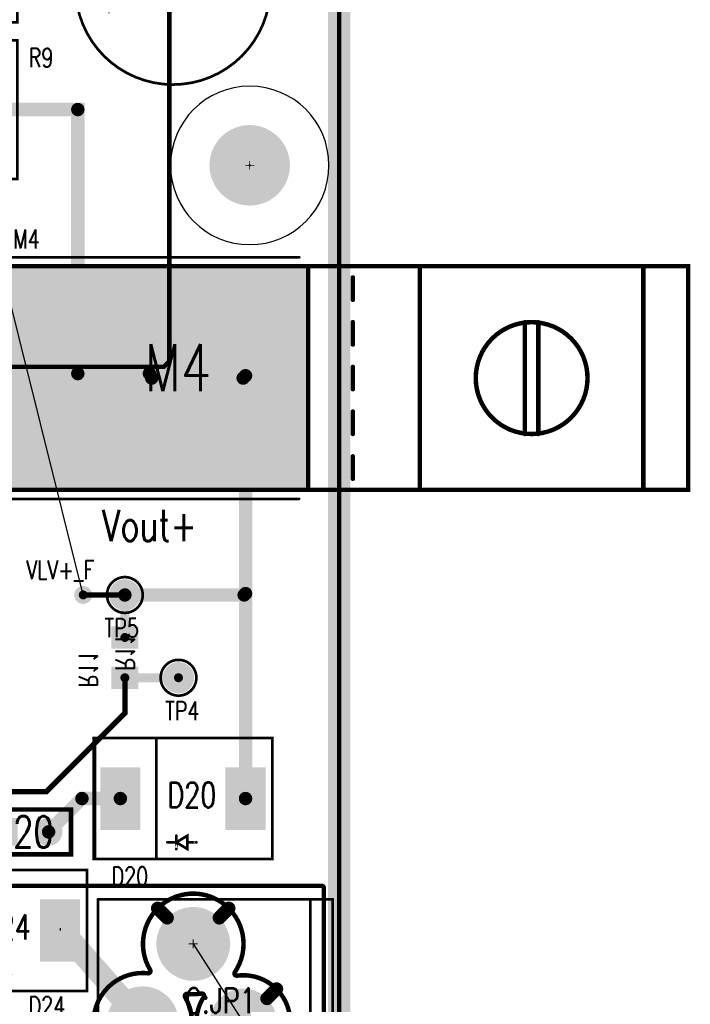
# Model space of a CAD drawing. Extents: x -4.8 to 11.7, y -3.6 to 8.1.
# Tile 48 of 53: x 6.4 to 7.9, y 1 to 3.3. Entities that reach past the tile are written whole.
import ezdxf
from ezdxf.enums import TextEntityAlignment as Align

# ---------------------------------------------------------------- set-up
doc = ezdxf.new("R2010")
doc.units = 0
for name, pattern in [('KEEPOUT_00011101$0', [2, 1, 1]), ('SIG_0', [2, 1, 1]), ('SIG_106', [2, 1, 1]), ('SIG_139', [2, 1, 1]), ('SIG_142', [2, 1, 1]), ('SIG_18', [2, 1, 1]), ('SIG_19', [2, 1, 1]), ('TRMIDX_4096', [2, 1, 1])]:
    doc.linetypes.add(name, pattern=pattern)
for name, color, linetype in [('2D_LINE_02', 231, 'CONTINUOUS'), ('2D_LINE_03', 112, 'CONTINUOUS'), ('BOARD_OUTLINE_00', 254, 'CONTINUOUS'), ('COPPER_01', 1, 'CONTINUOUS'), ('COPPER_04', 5, 'CONTINUOUS'), ('DIMENSION3_122', 254, 'CONTINUOUS'), ('DIMENSION4_122', 254, 'CONTINUOUS'), ('DIMENSION7_122', 254, 'CONTINUOUS'), ('DRIL_NPLTE_THRU_01', 16, 'CONTINUOUS'), ('DRIL_NPLTE_THRU_04', 176, 'CONTINUOUS'), ('DRIL_PLTE_THRU_01', 16, 'CONTINUOUS'), ('DRIL_PLTE_THRU_04', 176, 'CONTINUOUS'), ('DRIL_SYMBOL', 254, 'CONTINUOUS'), ('KEEPOUT_00', 2, 'CONTINUOUS'), ('LINK_00', 2, 'CONTINUOUS'), ('PADS_BOT', 5, 'CONTINUOUS'), ('PADS_INNER', 1, 'CONTINUOUS'), ('PADS_TOP', 1, 'CONTINUOUS'), ('PART_NAME_123', 255, 'CONTINUOUS'), ('PART_NAME_124', 6, 'CONTINUOUS'), ('PART_NAME_129', 2, 'CONTINUOUS'), ('PART_NAME_130', 106, 'CONTINUOUS'), ('PART_TOP_2DLINE_123', 255, 'CONTINUOUS'), ('PART_TOP_2DLINE_129', 2, 'CONTINUOUS'), ('POUR_OUTLINE_04', 5, 'CONTINUOUS'), ('POUR_PADTHERM_04', 5, 'CONTINUOUS'), ('POUR_VOID_04', 5, 'CONTINUOUS'), ('TEXT_123', 255, 'CONTINUOUS'), ('TRACE_01', 1, 'CONTINUOUS'), ('TRACE_04', 5, 'CONTINUOUS')]:
    doc.layers.add(name, color=color, linetype=linetype)
doc.styles.add('W0$001', font='simplex', dxfattribs={"width": 0.75})
doc.styles.add('W0$006', font='simplex', dxfattribs={"width": 0.75})
doc.styles.add('W0$008', font='simplex', dxfattribs={"width": 0.75})
doc.styles.add('W0$01', font='simplex', dxfattribs={"width": 0.75})

# ---------------------------------------------------------------- blocks, each defined once
blk = doc.blocks.new('BOARD_1')
at = {"layer": 'BOARD_OUTLINE_00', "const_width": 0.01}
blk.add_lwpolyline([(0.0943, 1.2005), (7.4193, 1.2005), (7.4193, -5.5995), (0.0943, -5.5995)], close=True, dxfattribs=at)
blk = doc.blocks.new('D_2aadeaa_166')
at = {"layer": 'DIMENSION3_122', "linetype": 'TRMIDX_4096', "const_width": 0.005}
blk.add_lwpolyline([(-0.195, 0), (-0.195, 0), (-0.195, 0)], close=True, dxfattribs=at)
at = {"layer": 'DIMENSION4_122', "linetype": 'TRMIDX_4096', "const_width": 0.005}
blk.add_lwpolyline([(-0.195, -1.215), (-0.195, -1.215), (-0.195, -1.215)], close=True, dxfattribs=at)
at = {"layer": 'DIMENSION7_122', "linetype": 'TRMIDX_4096', "const_width": 0.001}
for points in [[(0, 0), (2.62467e-05, 0)], [(0, -1.215), (2.62467e-05, -1.215)]]:
    blk.add_lwpolyline(points, dxfattribs=at)
blk = doc.blocks.new('DRAWING_167')
at = {"layer": '2D_LINE_02', "const_width": 0.05}
blk.add_lwpolyline([(0.0943, 1.2005), (7.4193, 1.2005), (7.4193, -5.5995), (0.0943, -5.5995)], close=True, dxfattribs=at)
blk = doc.blocks.new('DRAWING_168')
at = {"layer": '2D_LINE_03', "const_width": 0.05}
blk.add_lwpolyline([(0.0943, 1.2005), (7.4193, 1.2005), (7.4193, -5.5995), (0.0943, -5.5995)], close=True, dxfattribs=at)
blk = doc.blocks.new('SMOOTH_0$01')
at = {"const_width": 0.005}
blk.add_lwpolyline([(-0.0025, 0, 1), (0.0025, 0, 1)], format="xyb", close=True, dxfattribs=at)
blk = doc.blocks.new('COPPER_277')
at = {"layer": 'COPPER_01', "const_width": 0.01}
blk.add_lwpolyline([(0, 0.012), (-0.012, 0), (-0.208, 0), (-0.22, 0.012), (-0.22, 1.0429), (-0.232, 1.0549), (-0.398, 1.0549), (-0.41, 1.0669), (-0.41, 1.1829), (-0.398, 1.1949), (-0.252, 1.1949), (-0.24, 1.2069), (-0.24, 1.503), (-0.252, 1.515), (-0.398, 1.515), (-0.41, 1.527), (-0.41, 1.718), (-0.422, 1.73), (-0.523, 1.73), (-0.535, 1.742), (-0.535, 1.873), (-0.523, 1.885), (0.383, 1.885), (0.395, 1.873), (0.395, 1.747), (0.383, 1.735), (0.012, 1.735), (0, 1.723)], close=True, dxfattribs=at)
at = {"layer": 'COPPER_01'}
for p in [(-0.535, 1.873), (-0.523, 1.885), (0.383, 1.885), (0.395, 1.873), (-0.535, 1.742), (0.012, 1.735), (0.383, 1.735), (0.395, 1.747), (-0.523, 1.73), (-0.422, 1.73), (-0.41, 1.718), (0, 1.723), (-0.41, 1.527), (-0.398, 1.515), (-0.252, 1.515), (-0.24, 1.503), (-0.24, 1.2069), (-0.398, 1.1949), (-0.252, 1.1949), (-0.41, 1.1829), (-0.41, 1.0669), (-0.398, 1.0549), (-0.232, 1.0549), (-0.22, 1.0429), (-0.22, 0.012), (-0.208, 0), (-0.012, 0), (0, 0.012)]:
    blk.add_blockref('SMOOTH_0$01', p, dxfattribs=at)
blk = doc.blocks.new('COPPER_279')
at = {"layer": 'COPPER_04', "const_width": 0.01}
blk.add_lwpolyline([(0.0496, 0.012), (0.0376, 0), (-0.3734, 0), (-0.3854, 0.012), (-0.3854, 1.068), (-0.3734, 1.08), (-0.3474, 1.08), (-0.3354, 1.092), (-0.3354, 2.4782), (-0.3474, 2.4902), (-1.158, 2.4902), (-1.17, 2.5022), (-1.17, 3.428), (-1.158, 3.44), (-0.4124, 3.44), (-0.4004, 3.428), (-0.4004, 2.8972), (-0.3884, 2.8852), (0.0626, 2.8852), (0.0746, 2.8732), (0.0746, 1.1302), (0.0496, 1.1302)], close=True, dxfattribs=at)
at = {"layer": 'COPPER_04'}
for p in [(0.0376, 0), (0.0496, 0.012)]:
    blk.add_blockref('SMOOTH_0$01', p, dxfattribs=at)
blk = doc.blocks.new('COPPER_282')
at = {"layer": 'COPPER_01', "const_width": 0.01}
blk.add_lwpolyline([(0.0496, 0.012), (0.0376, 0), (-0.3734, 0), (-0.3854, 0.012), (-0.3854, 1.068), (-0.3734, 1.08), (-0.217, 1.08), (-0.205, 1.092), (-0.205, 2.5882), (-0.217, 2.6002), (-1.158, 2.6002), (-1.17, 2.6122), (-1.17, 3.428), (-1.158, 3.44), (-0.4124, 3.44), (-0.4004, 3.428), (-0.4004, 2.8972), (-0.3884, 2.8852), (0.0376, 2.8852), (0.0496, 2.8732)], close=True, dxfattribs=at)
at = {"layer": 'COPPER_01'}
for p in [(0.0376, 0), (0.0496, 0.012)]:
    blk.add_blockref('SMOOTH_0$01', p, dxfattribs=at)
blk = doc.blocks.new('POUR_VOID_23')
at = {"layer": 'POUR_VOID_04', "const_width": 0.01}
blk.add_lwpolyline([(-10.809213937, -18.2608527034, -2.6608724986), (-10.9001, -18.3651074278, 0.0103751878), (-10.9001047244, -18.3649, 0.0103751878), (-10.9001, -18.3646925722, -0.1422022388), (-10.8836695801, -18.3085043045, 0.6487713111), (-10.8887047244, -18.3008860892, -0.0707960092), (-10.9203958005, -18.3016117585, 0.6204014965), (-10.9252959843, -18.3091125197, -0.1332794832), (-10.9101, -18.3646921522, 0.0103961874), (-10.9100952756, -18.3649, 0.0103961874), (-10.9101, -18.3651078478, -2.6074100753), (-11.0082648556, -18.2555383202, 0.6203998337), (-11.0034449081, -18.2479857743, -1.8276336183), (-10.8140227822, -18.2530896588, 0.6487722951)], format="xyb", close=True, dxfattribs=at)
blk = doc.blocks.new('POUR_OUTLINE_22')
at = {"layer": 'POUR_OUTLINE_04', "const_width": 0.01}
blk.add_lwpolyline([(-10.6151, -19.2783824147), (-10.6151, -18.0649, 0.4142135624), (-10.6201, -18.0599), (-11.5913769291, -18.0599, 0.6059166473)], format="xyb", dxfattribs=at)
blk.add_blockref('POUR_VOID_23', (0, 0))
blk = doc.blocks.new('POUR_PADTHERM_35')
at = {"layer": 'POUR_PADTHERM_04', "const_width": 0.015}
for points in [[(-10.9919527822, -18.1156537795), (-10.9707395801, -18.1368669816, 1), (-10.9601330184, -18.1262604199), (-10.9813462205, -18.1050472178, 1), (-10.9919527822, -18.1156537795)], [(-10.8328537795, -18.1050472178), (-10.8540669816, -18.1262604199, 1), (-10.8434604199, -18.1368669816), (-10.8222472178, -18.1156537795, 1), (-10.8328537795, -18.1050472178)]]:
    blk.add_lwpolyline(points, format="xyb", dxfattribs=at)
blk = doc.blocks.new('POUR_PADTHERM_36')
at = {"layer": 'POUR_PADTHERM_04', "const_width": 0.015}
for points in [[(-10.7261570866, -18.2853505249), (-10.7473702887, -18.306563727, 1), (-10.736763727, -18.3171702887), (-10.7155505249, -18.2959570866, 1), (-10.7261570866, -18.2853505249)], [(-10.8640429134, -18.4444494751), (-10.8428297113, -18.423236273, 1), (-10.853436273, -18.4126297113), (-10.8746494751, -18.4338429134, 1), (-10.8640429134, -18.4444494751)], [(-10.7155505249, -18.4338429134), (-10.736763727, -18.4126297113, 1), (-10.7473702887, -18.423236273), (-10.7261570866, -18.4444494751, 1), (-10.7155505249, -18.4338429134)]]:
    blk.add_lwpolyline(points, format="xyb", dxfattribs=at)
blk = doc.blocks.new('POUR_HEADER_0')
for name in ['POUR_OUTLINE_22', 'POUR_PADTHERM_35', 'POUR_PADTHERM_36']:
    blk.add_blockref(name, (13.7801, 18.0599))
blk = doc.blocks.new('PART_BODY_TOP_184')
at = {"layer": 'PART_TOP_2DLINE_123', "const_width": 0.006}
blk.add_lwpolyline([(-0.04, 0, 1), (0.04, 0, 1)], format="xyb", close=True, dxfattribs=at)
blk = doc.blocks.new('DRIL_SYMBOL_0$043')
at = {"layer": 'DRIL_SYMBOL', "const_width": 0.002}
for points in [[(-0.01, 0), (0.01, 0)], [(0, -0.01), (0, 0.01)]]:
    blk.add_lwpolyline(points, dxfattribs=at)
blk = doc.blocks.new('DRIL_HOLE_0$043')
at = {"const_width": 0.0215}
blk.add_lwpolyline([(-0.01075, 0, 1), (0.01075, 0, 1)], format="xyb", close=True, dxfattribs=at)
blk.add_blockref('DRIL_SYMBOL_0$043', (0, 0))
blk = doc.blocks.new('PAD_3')
at = {"const_width": 0.035}
blk.add_lwpolyline([(0, -0.0175, 1), (0, 0.0175, 1)], format="xyb", close=True, dxfattribs=at)
blk = doc.blocks.new('STK_TOP_23')
at = {"layer": 'DRIL_PLTE_THRU_01'}
blk.add_blockref('DRIL_HOLE_0$043', (0, 0), dxfattribs=at)
at = {"layer": 'DRIL_PLTE_THRU_04'}
blk.add_blockref('DRIL_HOLE_0$043', (0, 0), dxfattribs=at)
at = {"layer": 'PADS_BOT'}
blk.add_blockref('PAD_3', (0, 0), dxfattribs=at)
at = {"layer": 'PADS_INNER'}
blk.add_blockref('PAD_3', (0, 0), dxfattribs=at)
at = {"layer": 'PADS_TOP'}
blk.add_blockref('PAD_3', (0, 0), dxfattribs=at)
blk = doc.blocks.new('SYM_TOP_17')
for name in ['PART_BODY_TOP_184', 'STK_TOP_23']:
    blk.add_blockref(name, (0, 0))
blk = doc.blocks.new('PART_TOP_11')
blk.add_blockref('SYM_TOP_17', (0, 0))
at = {"layer": 'PART_NAME_123', "style": 'W0$006', "width": 0.75}
blk.add_text('TP4', height=0.042, dxfattribs=at).set_placement((-0.03, -0.095))
blk = doc.blocks.new('DRIL_HOLE_0')
blk.add_lwpolyline([(0, 0, 1), (0, 0, 1)], format="xyb", close=True)
blk = doc.blocks.new('PAD_0')
blk.add_lwpolyline([(0, 0, 1), (0, 0, 1)], format="xyb", close=True)
blk = doc.blocks.new('PAD_2')
at = {"const_width": 0.05}
blk.add_lwpolyline([(-0.03, 0), (0.03, 0)], dxfattribs=at)
blk = doc.blocks.new('STK_BOT_29')
at = {"layer": 'DRIL_NPLTE_THRU_01'}
blk.add_blockref('DRIL_HOLE_0', (0, 0), dxfattribs=at)
at = {"layer": 'DRIL_NPLTE_THRU_04'}
blk.add_blockref('DRIL_HOLE_0', (0, 0), dxfattribs=at)
at = {"layer": 'PADS_BOT', "rotation": 90}
blk.add_blockref('PAD_2', (0, 0), dxfattribs=at)
at = {"layer": 'PADS_INNER'}
blk.add_blockref('PAD_0', (0, 0), dxfattribs=at)
at = {"layer": 'PADS_TOP'}
blk.add_blockref('PAD_0', (0, 0), dxfattribs=at)
blk = doc.blocks.new('SYM_BOT_27')
for p in [(-0.045, 0), (0.045, 0)]:
    blk.add_blockref('STK_BOT_29', p)
blk = doc.blocks.new('PART_BOT_12')
blk.add_blockref('SYM_BOT_27', (0, 0))
at = {"layer": 'PART_NAME_124', "style": 'W0$006', "width": 0.75}
blk.add_text('R11', height=0.042, dxfattribs=at).set_placement((-0.0668999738, -0.1031))
at = {"layer": 'PART_NAME_130', "style": 'W0$001', "width": 0.75}
blk.add_text('R11', height=0.042, dxfattribs=at).set_placement((-0.0296, -0.0206))
blk = doc.blocks.new('PART_TOP_46')
blk.add_blockref('SYM_TOP_17', (0, 0))
at = {"layer": 'PART_NAME_123', "style": 'W0$006', "width": 0.75}
blk.add_text('TP5', height=0.042, dxfattribs=at).set_placement((-0.0456, -0.0946))
blk = doc.blocks.new('SMOOTH_0$006')
at = {"const_width": 0.003}
blk.add_lwpolyline([(-0.0015, 0, 1), (0.0015, 0, 1)], format="xyb", close=True, dxfattribs=at)
blk = doc.blocks.new('SMOOTH_0$001')
at = {"const_width": 0.0005}
blk.add_lwpolyline([(-0.00025, 0, 1), (0.00025, 0, 1)], format="xyb", close=True, dxfattribs=at)
blk = doc.blocks.new('PART_BODY_TOP_190')
at = {"layer": 'PART_TOP_2DLINE_123', "const_width": 0.006}
blk.add_lwpolyline([(0.217, -0.0975, 1), (-0.219, -0.0975, 1)], format="xyb", close=True, dxfattribs=at)
for points in [[(0.1755, 0.1205), (0.1755, 0.0705)], [(0.1755, 0.1205), (0.1755, 0.0705)], [(0.1505, 0.0955), (0.2005, 0.0955)], [(0.1505, 0.0955), (0.2005, 0.0955)]]:
    blk.add_lwpolyline(points, dxfattribs=at)
at = {"layer": 'PART_TOP_2DLINE_129', "const_width": 0.001}
blk.add_lwpolyline([(0.217, -0.0975, 1), (-0.219, -0.0975, 1)], format="xyb", close=True, dxfattribs=at)
for points in [[(-0.0355, 0.0205), (-0.0355, 0.0705)], [(-0.0355, 0.0205), (-0.0355, 0.0705)], [(-0.0605, 0.0455), (-0.0105, 0.0455)], [(-0.0605, 0.0455), (-0.0105, 0.0455)]]:
    blk.add_lwpolyline(points, dxfattribs=at)
at = {"layer": 'PART_TOP_2DLINE_123'}
for p in [(0.1755, 0.1205), (0.1755, 0.1205), (0.1505, 0.0955), (0.1505, 0.0955), (0.2005, 0.0955), (0.2005, 0.0955), (0.1755, 0.0705), (0.1755, 0.0705)]:
    blk.add_blockref('SMOOTH_0$006', p, dxfattribs=at)
at = {"layer": 'PART_TOP_2DLINE_129'}
for p in [(-0.0355, 0.0705), (-0.0355, 0.0705), (-0.0605, 0.0455), (-0.0605, 0.0455), (-0.0105, 0.0455), (-0.0105, 0.0455), (-0.0355, 0.0205), (-0.0355, 0.0205)]:
    blk.add_blockref('SMOOTH_0$001', p, dxfattribs=at)
blk = doc.blocks.new('DRIL_SYMBOL_0$032')
at = {"layer": 'DRIL_SYMBOL', "const_width": 0.002}
for points in [[(-0.01, 0), (0.01, 0)], [(0, -0.01), (0, 0.01)]]:
    blk.add_lwpolyline(points, dxfattribs=at)
blk = doc.blocks.new('DRIL_HOLE_0$032')
at = {"const_width": 0.016}
blk.add_lwpolyline([(-0.008, 0, 1), (0.008, 0, 1)], format="xyb", close=True, dxfattribs=at)
blk.add_blockref('DRIL_SYMBOL_0$032', (0, 0))
blk = doc.blocks.new('PAD_27')
at = {"const_width": 0.03}
blk.add_lwpolyline([(0, -0.015, 1), (0, 0.015, 1)], format="xyb", close=True, dxfattribs=at)
blk = doc.blocks.new('PAD_28')
at = {"const_width": 0.06}
blk.add_lwpolyline([(-0.03, 0), (0.03, 0)], dxfattribs=at)
blk = doc.blocks.new('STK_TOP_32')
at = {"layer": 'DRIL_PLTE_THRU_01'}
blk.add_blockref('DRIL_HOLE_0$032', (0, 0), dxfattribs=at)
at = {"layer": 'DRIL_PLTE_THRU_04'}
blk.add_blockref('DRIL_HOLE_0$032', (0, 0), dxfattribs=at)
at = {"layer": 'PADS_BOT'}
blk.add_blockref('PAD_28', (0, 0), dxfattribs=at)
at = {"layer": 'PADS_INNER'}
blk.add_blockref('PAD_27', (0, 0), dxfattribs=at)
at = {"layer": 'PADS_TOP'}
blk.add_blockref('PAD_28', (0, 0), dxfattribs=at)
blk = doc.blocks.new('STK_TOP_33')
at = {"layer": 'DRIL_PLTE_THRU_01'}
blk.add_blockref('DRIL_HOLE_0$032', (0, 0), dxfattribs=at)
at = {"layer": 'DRIL_PLTE_THRU_04'}
blk.add_blockref('DRIL_HOLE_0$032', (0, 0), dxfattribs=at)
at = {"layer": 'PADS_BOT'}
blk.add_blockref('PAD_27', (0, 0), dxfattribs=at)
at = {"layer": 'PADS_INNER'}
blk.add_blockref('PAD_27', (0, 0), dxfattribs=at)
at = {"layer": 'PADS_TOP'}
blk.add_blockref('PAD_27', (0, 0), dxfattribs=at)
blk = doc.blocks.new('SYM_TOP_23')
for name, p in [('PART_BODY_TOP_190', (0, 0)), ('STK_TOP_32', (0, -0.002)), ('STK_TOP_33', (0, -0.199))]:
    blk.add_blockref(name, p)
blk = doc.blocks.new('PART_TOP_63')
blk.add_blockref('SYM_TOP_23', (0, 0))
at = {"layer": 'PART_NAME_123', "style": 'W0$006', "width": 0.75}
blk.add_text('C8', height=0.042, rotation=270, dxfattribs=at).set_placement((0.2, 0.075))
at = {"layer": 'PART_NAME_129', "style": 'W0$001', "width": 0.75}
blk.add_text('C8', height=0.07, rotation=270, dxfattribs=at).set_placement((-0.02, -0.045))
blk = doc.blocks.new('PART_BODY_TOP_198')
at = {"layer": 'PART_TOP_2DLINE_123', "const_width": 0.006}
blk.add_lwpolyline([(0.28, 0.155), (0.245, 0.155), (-0.245, 0.155), (-0.28, 0.155), (-0.28, 0.13), (-0.28, -0.13), (-0.28, -0.155), (-0.245, -0.155), (0.245, -0.155), (0.28, -0.155), (0.28, -0.13), (0.28, 0.13)], close=True, dxfattribs=at)
at = {"layer": 'PART_TOP_2DLINE_129', "const_width": 0.001}
blk.add_lwpolyline([(0.28, 0.155), (0.245, 0.155), (-0.245, 0.155), (-0.28, 0.155), (-0.28, 0.13), (-0.28, -0.13), (-0.28, -0.155), (-0.245, -0.155), (0.245, -0.155), (0.28, -0.155), (0.28, -0.13), (0.28, 0.13)], close=True, dxfattribs=at)
at = {"layer": 'PART_TOP_2DLINE_123'}
for p in [(0.245, 0.155), (0.28, 0.155)]:
    blk.add_blockref('SMOOTH_0$006', p, dxfattribs=at)
at = {"layer": 'PART_TOP_2DLINE_129'}
for p in [(0.245, 0.155), (0.28, 0.155)]:
    blk.add_blockref('SMOOTH_0$001', p, dxfattribs=at)
blk = doc.blocks.new('PAD_40')
at = {"const_width": 0.15}
blk.add_lwpolyline([(-0.115, 0), (0.115, 0)], dxfattribs=at)
blk = doc.blocks.new('STK_TOP_43')
at = {"layer": 'DRIL_NPLTE_THRU_01'}
blk.add_blockref('DRIL_HOLE_0', (0, 0), dxfattribs=at)
at = {"layer": 'DRIL_NPLTE_THRU_04'}
blk.add_blockref('DRIL_HOLE_0', (0, 0), dxfattribs=at)
at = {"layer": 'PADS_BOT'}
blk.add_blockref('PAD_0', (0, 0), dxfattribs=at)
at = {"layer": 'PADS_INNER'}
blk.add_blockref('PAD_0', (0, 0), dxfattribs=at)
at = {"layer": 'PADS_TOP', "rotation": 90}
blk.add_blockref('PAD_40', (0, 0), dxfattribs=at)
blk = doc.blocks.new('SYM_TOP_31')
for name, p in [('STK_TOP_43', (-0.19, 0)), ('STK_TOP_43', (0.19, 0)), ('PART_BODY_TOP_198', (0, 0))]:
    blk.add_blockref(name, p)
blk = doc.blocks.new('PART_TOP_64')
blk.add_blockref('SYM_TOP_31', (0, 0))
at = {"layer": 'PART_NAME_123', "style": 'W0$006', "width": 0.75}
blk.add_text('R9', height=0.042, rotation=180, dxfattribs=at).set_placement((-0.305, -0.095))
at = {"layer": 'PART_NAME_129', "style": 'W0$001', "width": 0.75}
blk.add_text('R9', height=0.07, rotation=180, dxfattribs=at).set_placement((0.0149999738, 0.02))
blk = doc.blocks.new('PART_TOP_66')
blk.add_blockref('SYM_TOP_31', (0, 0))
at = {"layer": 'PART_NAME_123', "style": 'W0$006', "width": 0.75}
blk.add_text('R8', height=0.042, rotation=180, dxfattribs=at).set_placement((-0.305, -0.105))
at = {"layer": 'PART_NAME_129', "style": 'W0$001', "width": 0.75}
blk.add_text('R8', height=0.07, rotation=180, dxfattribs=at).set_placement((0.0249999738, 0.025))
blk = doc.blocks.new('PART_BODY_TOP_188')
at = {"layer": 'PART_TOP_2DLINE_123', "const_width": 0.006}
blk.add_lwpolyline([(-0.33, 0.27), (0.37, 0.27), (0.37, -0.27), (-0.33, -0.27)], dxfattribs=at)
at = {"layer": 'PART_TOP_2DLINE_129', "const_width": 0.01}
blk.add_lwpolyline([(-1.2, -0.25), (-1.2, 0.25), (0.35, 0.25), (0.35, -0.25)], close=True, dxfattribs=at)
for points in [[(-1.1, 0.25), (-1.1, -0.25)], [(-0.6, 0.25), (-0.6, -0.25)], [(-0.35, 0.25), (-0.35, -0.25)], [(-0.45, 0.225), (-0.45, 0.175)], [(-0.865, 0.125), (-0.865, -0.125)], [(-0.835, 0.125), (-0.835, -0.125)], [(-0.45, 0.125), (-0.45, 0.075)], [(-0.45, 0.025), (-0.45, -0.025)], [(-0.45, -0.075), (-0.45, -0.125)], [(-0.45, -0.175), (-0.45, -0.225)]]:
    blk.add_lwpolyline(points, dxfattribs=at)
blk.add_lwpolyline([(-0.725, 0, 1), (-0.975, 0, 1)], format="xyb", close=True, dxfattribs=at)
at = {"layer": 'PART_TOP_2DLINE_123'}
for p in [(-0.33, 0.27), (0.37, 0.27), (-0.33, -0.27), (0.37, -0.27)]:
    blk.add_blockref('SMOOTH_0$006', p, dxfattribs=at)
at = {"layer": 'PART_TOP_2DLINE_129'}
for p in [(-1.2, 0.25), (-1.1, 0.25), (-0.6, 0.25), (-0.35, 0.25), (0.35, 0.25), (-0.45, 0.225), (-0.45, 0.175), (-0.865, 0.125), (-0.835, 0.125), (-0.45, 0.125), (-0.45, 0.075), (-0.45, 0.025), (-0.45, -0.025), (-0.45, -0.075), (-0.865, -0.125), (-0.835, -0.125), (-0.45, -0.125), (-0.45, -0.175), (-0.45, -0.225), (-1.2, -0.25), (-1.1, -0.25), (-0.6, -0.25), (-0.35, -0.25), (0.35, -0.25)]:
    blk.add_blockref('SMOOTH_0$01', p, dxfattribs=at)
blk = doc.blocks.new('DRIL_SYMBOL_0$26')
at = {"layer": 'DRIL_SYMBOL', "const_width": 0.002}
for points in [[(-0.01, 0), (0.01, 0)], [(0, -0.01), (0, 0.01)]]:
    blk.add_lwpolyline(points, dxfattribs=at)
blk = doc.blocks.new('DRIL_HOLE_0$26')
at = {"const_width": 0.13}
blk.add_lwpolyline([(-0.065, 0, 1), (0.065, 0, 1)], format="xyb", close=True, dxfattribs=at)
blk.add_blockref('DRIL_SYMBOL_0$26', (0, 0))
blk = doc.blocks.new('PAD_99')
at = {"const_width": 0.5}
blk.add_lwpolyline([(-0.35, 0), (0.35, 0)], dxfattribs=at)
blk = doc.blocks.new('STK_TOP_30')
at = {"layer": 'DRIL_PLTE_THRU_01'}
blk.add_blockref('DRIL_HOLE_0$26', (0, 0), dxfattribs=at)
at = {"layer": 'DRIL_PLTE_THRU_04'}
blk.add_blockref('DRIL_HOLE_0$26', (0, 0), dxfattribs=at)
at = {"layer": 'PADS_BOT'}
blk.add_blockref('PAD_99', (0, 0), dxfattribs=at)
at = {"layer": 'PADS_INNER'}
blk.add_blockref('PAD_99', (0, 0), dxfattribs=at)
at = {"layer": 'PADS_TOP'}
blk.add_blockref('PAD_99', (0, 0), dxfattribs=at)
blk = doc.blocks.new('SYM_TOP_21')
for name in ['PART_BODY_TOP_188', 'STK_TOP_30']:
    blk.add_blockref(name, (0, 0))
blk = doc.blocks.new('PART_TOP_157')
blk.add_blockref('SYM_TOP_21', (0, 0))
at = {"layer": 'PART_NAME_123', "style": 'W0$006', "width": 0.75}
blk.add_text('M4', height=0.042, rotation=180, dxfattribs=at).set_placement((0.31, -0.29))
at = {"layer": 'PART_NAME_129', "style": 'W0$001', "width": 0.75}
blk.add_text('M4', height=0.105, rotation=180, dxfattribs=at).set_placement((0.0155999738, 0.0295))
blk = doc.blocks.new('PART_BODY_TOP_249')
at = {"layer": 'PART_TOP_2DLINE_123', "const_width": 0.006}
for points in [[(-0.2, 0.135), (-0.2, -0.135), (0.2, -0.135), (0.2, 0.135)], [(-0.1968503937, 0.135), (-0.1968503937, -0.135), (-0.0598425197, -0.135), (-0.0598425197, 0.135)], [(-0.015, -0.098), (-0.035, -0.098), (-0.015, -0.098), (0.01, -0.113), (0.01, -0.083)], [(-0.015, -0.098), (-0.035, -0.098), (-0.015, -0.098), (0.01, -0.083), (0.01, -0.113), (-0.015, -0.098), (0.01, -0.083), (0.01, -0.113)], [(0.01, -0.083), (0.01, -0.113), (-0.015, -0.098)]]:
    blk.add_lwpolyline(points, close=True, dxfattribs=at)
for points in [[(-0.015, -0.113), (-0.015, -0.083), (-0.015, -0.113)], [(-0.015, -0.113), (-0.015, -0.083), (-0.015, -0.113)], [(0.03, -0.098), (0.01, -0.098), (0.03, -0.098)], [(0.03, -0.098), (0.01, -0.098), (0.03, -0.098)]]:
    blk.add_lwpolyline(points, dxfattribs=at)
at = {"layer": 'PART_TOP_2DLINE_129', "const_width": 0.001}
for points in [[(-0.2, 0.135), (-0.2, -0.135), (0.2, -0.135), (0.2, 0.135)], [(-0.1968503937, 0.135), (-0.1968503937, -0.135), (-0.0598425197, -0.135), (-0.0598425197, 0.135)], [(-0.015, -0.098), (-0.035, -0.098), (-0.015, -0.098), (0.01, -0.113), (0.01, -0.083)], [(-0.015, -0.098), (-0.035, -0.098), (-0.015, -0.098), (0.01, -0.083), (0.01, -0.113), (-0.015, -0.098), (0.01, -0.083), (0.01, -0.113)], [(0.01, -0.083), (0.01, -0.113), (-0.015, -0.098)]]:
    blk.add_lwpolyline(points, close=True, dxfattribs=at)
for points in [[(-0.015, -0.113), (-0.015, -0.083), (-0.015, -0.113)], [(-0.015, -0.113), (-0.015, -0.083), (-0.015, -0.113)], [(0.03, -0.098), (0.01, -0.098), (0.03, -0.098)], [(0.03, -0.098), (0.01, -0.098), (0.03, -0.098)]]:
    blk.add_lwpolyline(points, dxfattribs=at)
at = {"layer": 'PART_TOP_2DLINE_123'}
for p in [(-0.2, 0.135), (-0.1968503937, 0.135), (-0.0598425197, 0.135), (0.2, 0.135), (-0.015, -0.083), (-0.015, -0.083), (0.01, -0.083), (0.01, -0.083), (0.01, -0.083), (0.01, -0.083), (-0.035, -0.098), (-0.035, -0.098), (-0.015, -0.098), (-0.015, -0.098), (-0.015, -0.098), (-0.015, -0.098), (-0.015, -0.098), (-0.015, -0.098), (-0.015, -0.113), (-0.015, -0.113), (-0.015, -0.113), (-0.015, -0.113), (0.01, -0.098), (0.01, -0.098), (0.01, -0.113), (0.01, -0.113), (0.01, -0.113), (0.01, -0.113), (0.03, -0.098), (0.03, -0.098), (0.03, -0.098), (0.03, -0.098), (-0.2, -0.135), (-0.1968503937, -0.135), (-0.0598425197, -0.135), (0.2, -0.135)]:
    blk.add_blockref('SMOOTH_0$006', p, dxfattribs=at)
at = {"layer": 'PART_TOP_2DLINE_129'}
for p in [(-0.2, 0.135), (-0.1968503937, 0.135), (-0.0598425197, 0.135), (0.2, 0.135), (-0.015, -0.083), (-0.015, -0.083), (0.01, -0.083), (0.01, -0.083), (0.01, -0.083), (0.01, -0.083), (-0.035, -0.098), (-0.035, -0.098), (-0.015, -0.098), (-0.015, -0.098), (-0.015, -0.098), (-0.015, -0.098), (-0.015, -0.098), (-0.015, -0.098), (0.01, -0.098), (0.01, -0.098), (0.03, -0.098), (0.03, -0.098), (0.03, -0.098), (0.03, -0.098), (-0.015, -0.113), (-0.015, -0.113), (-0.015, -0.113), (-0.015, -0.113), (0.01, -0.113), (0.01, -0.113), (0.01, -0.113), (0.01, -0.113), (-0.2, -0.135), (-0.1968503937, -0.135), (-0.0598425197, -0.135), (0.2, -0.135)]:
    blk.add_blockref('SMOOTH_0$001', p, dxfattribs=at)
blk = doc.blocks.new('PAD_105')
at = {"const_width": 0.09}
blk.add_lwpolyline([(-0.07, 0), (0.07, 0)], dxfattribs=at)
blk = doc.blocks.new('STK_TOP_116')
at = {"layer": 'DRIL_NPLTE_THRU_01'}
blk.add_blockref('DRIL_HOLE_0', (0, 0), dxfattribs=at)
at = {"layer": 'DRIL_NPLTE_THRU_04'}
blk.add_blockref('DRIL_HOLE_0', (0, 0), dxfattribs=at)
at = {"layer": 'PADS_BOT'}
blk.add_blockref('PAD_0', (0, 0), dxfattribs=at)
at = {"layer": 'PADS_INNER'}
blk.add_blockref('PAD_0', (0, 0), dxfattribs=at)
at = {"layer": 'PADS_TOP', "rotation": 90}
blk.add_blockref('PAD_105', (0, 0), dxfattribs=at)
blk = doc.blocks.new('SYM_TOP_82')
for name, p in [('PART_BODY_TOP_249', (0, 0)), ('STK_TOP_116', (-0.14, 0)), ('STK_TOP_116', (0.14, 0))]:
    blk.add_blockref(name, p)
blk = doc.blocks.new('PART_TOP_158')
blk.add_blockref('SYM_TOP_82', (0, 0))
at = {"layer": 'PART_NAME_123', "style": 'W0$006', "width": 0.75}
blk.add_text('D20', height=0.042, dxfattribs=at).set_placement((-0.16, -0.195))
at = {"layer": 'PART_NAME_129', "style": 'W0$001', "width": 0.75}
blk.add_text('D20', height=0.056, dxfattribs=at).set_placement((-0.035, -0.02))
blk = doc.blocks.new('PART_BODY_TOP_208')
at = {"layer": 'PART_TOP_2DLINE_123', "const_width": 0.01}
blk.add_lwpolyline([(-0.05, -0.05), (-0.05, 0.05), (0.15, 0.05), (0.15, -0.05), (-0.05, -0.05)], dxfattribs=at)
at = {"layer": 'PART_TOP_2DLINE_129', "const_width": 0.001}
blk.add_lwpolyline([(-0.05, -0.05), (-0.05, 0.05), (0.15, 0.05), (0.15, -0.05), (-0.05, -0.05)], dxfattribs=at)
at = {"layer": 'PART_TOP_2DLINE_123'}
for p in [(-0.05, 0.05), (0.15, 0.05), (-0.05, -0.05), (-0.05, -0.05), (0.15, -0.05)]:
    blk.add_blockref('SMOOTH_0$01', p, dxfattribs=at)
at = {"layer": 'PART_TOP_2DLINE_129'}
for p in [(-0.05, 0.05), (0.15, 0.05), (-0.05, -0.05), (-0.05, -0.05), (0.15, -0.05)]:
    blk.add_blockref('SMOOTH_0$001', p, dxfattribs=at)
blk = doc.blocks.new('DRIL_SYMBOL_0$042')
at = {"layer": 'DRIL_SYMBOL', "const_width": 0.002}
for points in [[(-0.01, 0), (0.01, 0)], [(0, -0.01), (0, 0.01)]]:
    blk.add_lwpolyline(points, dxfattribs=at)
blk = doc.blocks.new('DRIL_HOLE_0$042')
at = {"const_width": 0.021}
blk.add_lwpolyline([(-0.0105, 0, 1), (0.0105, 0, 1)], format="xyb", close=True, dxfattribs=at)
blk.add_blockref('DRIL_SYMBOL_0$042', (0, 0))
blk = doc.blocks.new('PAD_75')
at = {"const_width": 0.031}
blk.add_lwpolyline([(0, -0.0155, 1), (0, 0.0155, 1)], format="xyb", close=True, dxfattribs=at)
blk = doc.blocks.new('PAD_76')
at = {"const_width": 0.062}
blk.add_lwpolyline([(-0.031, 0), (0.031, 0)], dxfattribs=at)
blk = doc.blocks.new('STK_TOP_53')
at = {"layer": 'DRIL_PLTE_THRU_01'}
blk.add_blockref('DRIL_HOLE_0$042', (0, 0), dxfattribs=at)
at = {"layer": 'DRIL_PLTE_THRU_04'}
blk.add_blockref('DRIL_HOLE_0$042', (0, 0), dxfattribs=at)
at = {"layer": 'PADS_BOT'}
blk.add_blockref('PAD_76', (0, 0), dxfattribs=at)
at = {"layer": 'PADS_INNER'}
blk.add_blockref('PAD_75', (0, 0), dxfattribs=at)
at = {"layer": 'PADS_TOP'}
blk.add_blockref('PAD_76', (0, 0), dxfattribs=at)
blk = doc.blocks.new('STK_TOP_54')
at = {"layer": 'DRIL_PLTE_THRU_01'}
blk.add_blockref('DRIL_HOLE_0$042', (0, 0), dxfattribs=at)
at = {"layer": 'DRIL_PLTE_THRU_04'}
blk.add_blockref('DRIL_HOLE_0$042', (0, 0), dxfattribs=at)
at = {"layer": 'PADS_BOT'}
blk.add_blockref('PAD_75', (0, 0), dxfattribs=at)
at = {"layer": 'PADS_INNER'}
blk.add_blockref('PAD_75', (0, 0), dxfattribs=at)
at = {"layer": 'PADS_TOP'}
blk.add_blockref('PAD_75', (0, 0), dxfattribs=at)
blk = doc.blocks.new('SYM_TOP_41')
for name, p in [('PART_BODY_TOP_208', (0, 0)), ('STK_TOP_53', (0, 0)), ('STK_TOP_54', (0.1, 0))]:
    blk.add_blockref(name, p)
blk = doc.blocks.new('PART_TOP_175')
blk.add_blockref('SYM_TOP_41', (0, 0))
at = {"layer": 'PART_NAME_123', "style": 'W0$008', "width": 0.75}
blk.add_text('J20', height=0.0525, dxfattribs=at).set_placement((-0.17, -0.02))
at = {"layer": 'PART_NAME_129', "style": 'W0$001', "width": 0.75}
blk.add_text('J20', height=0.07, dxfattribs=at).set_placement((-0.015, -0.035))
blk = doc.blocks.new('DRIL_SYMBOL_0$02')
at = {"layer": 'DRIL_SYMBOL', "const_width": 0.002}
for points in [[(-0.01, 0), (0.01, 0)], [(0, -0.01), (0, 0.01)]]:
    blk.add_lwpolyline(points, dxfattribs=at)
blk = doc.blocks.new('DRIL_HOLE_0$02')
at = {"const_width": 0.01}
blk.add_lwpolyline([(-0.005, 0, 1), (0.005, 0, 1)], format="xyb", close=True, dxfattribs=at)
blk.add_blockref('DRIL_SYMBOL_0$02', (0, 0))
blk = doc.blocks.new('PAD_65')
at = {"const_width": 0.02}
blk.add_lwpolyline([(0, -0.01, 1), (0, 0.01, 1)], format="xyb", close=True, dxfattribs=at)
blk = doc.blocks.new('STK_TOP_52')
at = {"layer": 'DRIL_PLTE_THRU_01'}
blk.add_blockref('DRIL_HOLE_0$02', (0, 0), dxfattribs=at)
at = {"layer": 'DRIL_PLTE_THRU_04'}
blk.add_blockref('DRIL_HOLE_0$02', (0, 0), dxfattribs=at)
at = {"layer": 'PADS_BOT'}
blk.add_blockref('PAD_65', (0, 0), dxfattribs=at)
at = {"layer": 'PADS_INNER'}
blk.add_blockref('PAD_65', (0, 0), dxfattribs=at)
at = {"layer": 'PADS_TOP'}
blk.add_blockref('PAD_65', (0, 0), dxfattribs=at)
blk = doc.blocks.new('SYM_TOP_40')
blk.add_blockref('STK_TOP_52', (0, 0))
blk = doc.blocks.new('PART_TOP_215')
blk.add_blockref('SYM_TOP_40', (0, 0))
at = {"layer": 'PART_NAME_123', "style": 'W0$006', "width": 0.75}
blk.add_text('VLV+_F', height=0.042, dxfattribs=at).set_placement((-0.1275, 0.0353))
blk = doc.blocks.new('PART_TOP_218')
blk.add_blockref('SYM_TOP_82', (0, 0))
at = {"layer": 'PART_NAME_123', "style": 'W0$006', "width": 0.75}
blk.add_text('D24', height=0.042, dxfattribs=at).set_placement((0.0694, -0.1896))
at = {"layer": 'PART_NAME_129', "style": 'W0$001', "width": 0.75}
blk.add_text('D24', height=0.056, dxfattribs=at).set_placement((-0.035, -0.02))
blk = doc.blocks.new('PART_BODY_TOP_210')
at = {"layer": 'PART_TOP_2DLINE_123', "const_width": 0.006}
for points in [[(-0.2, 0.15), (0.325, 0.15)], [(-0.2, -0.275), (-0.2, 0.15)], [(-0.15, 0.15), (-0.15, -0.275)], [(0.325, 0.15), (0.325, -0.275)], [(0.325, -0.275), (-0.2, -0.275)]]:
    blk.add_lwpolyline(points, dxfattribs=at)
at = {"layer": 'PART_TOP_2DLINE_129', "const_width": 0.001}
for points in [[(-0.2, -0.275), (-0.2, 0.15)], [(-0.2, 0.15), (0.325, 0.15)], [(-0.15, 0.15), (-0.15, -0.275)], [(0.325, 0.15), (0.325, -0.275)], [(0.325, -0.275), (-0.2, -0.275)]]:
    blk.add_lwpolyline(points, dxfattribs=at)
at = {"layer": 'PART_TOP_2DLINE_123'}
for p in [(-0.2, 0.15), (-0.2, 0.15), (-0.15, 0.15), (0.325, 0.15), (0.325, 0.15), (-0.2, -0.275), (-0.2, -0.275), (-0.15, -0.275), (0.325, -0.275), (0.325, -0.275)]:
    blk.add_blockref('SMOOTH_0$006', p, dxfattribs=at)
at = {"layer": 'PART_TOP_2DLINE_129'}
for p in [(-0.2, 0.15), (-0.2, 0.15), (-0.15, 0.15), (0.325, 0.15), (0.325, 0.15), (-0.2, -0.275), (-0.2, -0.275), (-0.15, -0.275), (0.325, -0.275), (0.325, -0.275)]:
    blk.add_blockref('SMOOTH_0$001', p, dxfattribs=at)
blk = doc.blocks.new('DRIL_SYMBOL_0$11')
at = {"layer": 'DRIL_SYMBOL', "const_width": 0.002}
for points in [[(-0.01, 0), (0.01, 0)], [(0, -0.01), (0, 0.01)]]:
    blk.add_lwpolyline(points, dxfattribs=at)
blk = doc.blocks.new('DRIL_HOLE_0$11')
at = {"const_width": 0.055}
blk.add_lwpolyline([(-0.0275, 0, 1), (0.0275, 0, 1)], format="xyb", close=True, dxfattribs=at)
blk.add_blockref('DRIL_SYMBOL_0$11', (0, 0))
blk = doc.blocks.new('PAD_42')
at = {"const_width": 0.075}
blk.add_lwpolyline([(0, -0.0375, 1), (0, 0.0375, 1)], format="xyb", close=True, dxfattribs=at)
blk = doc.blocks.new('STK_TOP_57')
at = {"layer": 'DRIL_PLTE_THRU_01'}
blk.add_blockref('DRIL_HOLE_0$11', (0, 0), dxfattribs=at)
at = {"layer": 'DRIL_PLTE_THRU_04'}
blk.add_blockref('DRIL_HOLE_0$11', (0, 0), dxfattribs=at)
at = {"layer": 'PADS_BOT'}
blk.add_blockref('PAD_42', (0, 0), dxfattribs=at)
at = {"layer": 'PADS_INNER'}
blk.add_blockref('PAD_42', (0, 0), dxfattribs=at)
at = {"layer": 'PADS_TOP'}
blk.add_blockref('PAD_42', (0, 0), dxfattribs=at)
blk = doc.blocks.new('DRIL_SYMBOL_0$124')
at = {"layer": 'DRIL_SYMBOL', "const_width": 0.002}
for points in [[(-0.01, 0), (0.01, 0)], [(0, -0.01), (0, 0.01)]]:
    blk.add_lwpolyline(points, dxfattribs=at)
blk = doc.blocks.new('DRIL_HOLE_0$124')
at = {"const_width": 0.062}
blk.add_lwpolyline([(-0.031, 0, 1), (0.031, 0, 1)], format="xyb", close=True, dxfattribs=at)
blk.add_blockref('DRIL_SYMBOL_0$124', (0, 0))
blk = doc.blocks.new('PAD_124')
at = {"const_width": 0.08}
blk.add_lwpolyline([(0, -0.04, 1), (0, 0.04, 1)], format="xyb", close=True, dxfattribs=at)
blk = doc.blocks.new('STK_TOP_58')
at = {"layer": 'DRIL_PLTE_THRU_01'}
blk.add_blockref('DRIL_HOLE_0$124', (0, 0), dxfattribs=at)
at = {"layer": 'DRIL_PLTE_THRU_04'}
blk.add_blockref('DRIL_HOLE_0$124', (0, 0), dxfattribs=at)
at = {"layer": 'PADS_BOT'}
blk.add_blockref('PAD_124', (0, 0), dxfattribs=at)
at = {"layer": 'PADS_INNER'}
blk.add_blockref('PAD_124', (0, 0), dxfattribs=at)
at = {"layer": 'PADS_TOP'}
blk.add_blockref('PAD_124', (0, 0), dxfattribs=at)
blk = doc.blocks.new('PAD_126')
at = {"const_width": 0.0825}
blk.add_lwpolyline([(0, -0.04125, 1), (0, 0.04125, 1)], format="xyb", close=True, dxfattribs=at)
blk = doc.blocks.new('STK_TOP_56')
at = {"layer": 'DRIL_PLTE_THRU_01'}
blk.add_blockref('DRIL_HOLE_0$11', (0, 0), dxfattribs=at)
at = {"layer": 'DRIL_PLTE_THRU_04'}
blk.add_blockref('DRIL_HOLE_0$11', (0, 0), dxfattribs=at)
at = {"layer": 'PADS_BOT'}
blk.add_blockref('PAD_126', (0, 0), dxfattribs=at)
at = {"layer": 'PADS_INNER'}
blk.add_blockref('PAD_126', (0, 0), dxfattribs=at)
at = {"layer": 'PADS_TOP'}
blk.add_blockref('PAD_126', (0, 0), dxfattribs=at)
blk = doc.blocks.new('SYM_TOP_43')
for name, p in [('PART_BODY_TOP_210', (0, 0)), ('STK_TOP_57', (0, 0)), ('STK_TOP_58', (0.225, 0)), ('STK_TOP_56', (0.112, -0.175))]:
    blk.add_blockref(name, p)
blk = doc.blocks.new('PART_TOP_254')
blk.add_blockref('SYM_TOP_43', (0, 0))
at = {"layer": 'PART_NAME_123', "style": 'W0$006', "width": 0.75}
blk.add_text('C:JP1', height=0.042, rotation=-180, dxfattribs=at).set_placement((0.34, 0.1), align=Align.TOP_RIGHT)
at = {"layer": 'PART_NAME_129', "style": 'W0$001', "width": 0.75}
blk.add_text('C:JP1', height=0.056, rotation=180, dxfattribs=at).set_placement((0.1306, -0.0203999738))
blk = doc.blocks.new('PART_BODY_TOP_270')
at = {"layer": 'KEEPOUT_00', "linetype": 'KEEPOUT_00011101$0'}
blk.add_lwpolyline([(0.1771653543, 0, 1), (-0.1771653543, 0, 1)], format="xyb", close=True, dxfattribs=at)
blk = doc.blocks.new('DRIL_SYMBOL_0$18')
at = {"layer": 'DRIL_SYMBOL', "const_width": 0.002}
for points in [[(-0.01, 0), (0.01, 0)], [(0, -0.01), (0, 0.01)]]:
    blk.add_lwpolyline(points, dxfattribs=at)
blk = doc.blocks.new('DRIL_HOLE_0$18')
at = {"const_width": 0.09}
blk.add_lwpolyline([(-0.045, 0, 1), (0.045, 0, 1)], format="xyb", close=True, dxfattribs=at)
blk.add_blockref('DRIL_SYMBOL_0$18', (0, 0))
blk = doc.blocks.new('PAD_117')
at = {"const_width": 0.0025}
blk.add_lwpolyline([(0, -0.00125, 1), (0, 0.00125, 1)], format="xyb", close=True, dxfattribs=at)
blk = doc.blocks.new('STK_TOP_143')
at = {"layer": 'DRIL_NPLTE_THRU_01'}
blk.add_blockref('DRIL_HOLE_0$18', (0, 0), dxfattribs=at)
at = {"layer": 'DRIL_NPLTE_THRU_04'}
blk.add_blockref('DRIL_HOLE_0$18', (0, 0), dxfattribs=at)
at = {"layer": 'PADS_BOT'}
blk.add_blockref('PAD_117', (0, 0), dxfattribs=at)
at = {"layer": 'PADS_INNER'}
blk.add_blockref('PAD_117', (0, 0), dxfattribs=at)
at = {"layer": 'PADS_TOP'}
blk.add_blockref('PAD_117', (0, 0), dxfattribs=at)
blk = doc.blocks.new('SYM_TOP_103')
for name, p in [('PART_BODY_TOP_270', (0, 0)), ('STK_TOP_143', (-0.0001, 0.0001))]:
    blk.add_blockref(name, p)
blk = doc.blocks.new('PART_TOP_285')
blk.add_blockref('SYM_TOP_103', (0, 0))
blk = doc.blocks.new('SMOOTH_0$03')
at = {"const_width": 0.015}
blk.add_lwpolyline([(-0.0075, 0, 1), (0.0075, 0, 1)], format="xyb", close=True, dxfattribs=at)
blk = doc.blocks.new('SMOOTH_0$012')
at = {"const_width": 0.006}
blk.add_lwpolyline([(-0.003, 0, 1), (0.003, 0, 1)], format="xyb", close=True, dxfattribs=at)
blk = doc.blocks.new('SMOOTH_0$02')
at = {"const_width": 0.01}
blk.add_lwpolyline([(-0.005, 0, 1), (0.005, 0, 1)], format="xyb", close=True, dxfattribs=at)
blk = doc.blocks.new('SMOOTH_0$05')
at = {"const_width": 0.025}
blk.add_lwpolyline([(-0.0125, 0, 1), (0.0125, 0, 1)], format="xyb", close=True, dxfattribs=at)

msp = doc.modelspace()

# ---------------------------------------------------------------- linework, layer by layer
at = {"layer": 'LINK_00', "linetype": 'SIG_19'}
msp.add_line((6.5275, 1.9647), (5.6004, 5.6748), dxfattribs=at)
at = {"layer": 'LINK_00', "linetype": 'SIG_139'}
msp.add_line((6.4756, 1.2196), (6.4756, 1.2146), dxfattribs=at)
at = {"layer": 'LINK_00', "linetype": 'SIG_0'}
msp.add_line((6.7736, 1.1846), (6.8856, 1.0096), dxfattribs=at)
at = {"layer": 'TRACE_01', "linetype": 'SIG_19'}
for points, const_width in [([(6.6806, 2.4496), (6.6756, 2.4596), (6.5154, 2.4596), (6.5154, 3.0498), (6.3104, 3.0498)], 0.03), ([(6.6206, 1.9646), (6.8875, 1.9646), (6.8906, 1.9677), (6.8906, 2.4548)], 0.03), ([(6.6806, 2.4495), (6.8853, 2.4495), (6.8906, 2.4548)], 0.03), ([(6.6806, 2.4495), (6.6806, 2.4496)], 0.012), ([(6.6206, 1.9646), (6.8875, 1.9646), (6.8906, 1.9677)], 0.03), ([(6.8906, 1.5096), (6.8906, 1.9677)], 0.03), ([(6.6206, 1.9646), (6.6205, 1.9647), (6.5275, 1.9647)], 0.012)]:
    msp.add_lwpolyline(points, dxfattribs=dict(at, const_width=const_width))
at = {"layer": 'TRACE_01', "linetype": 'SIG_106', "const_width": 0.03}
msp.add_lwpolyline([(6.45, 1.435), (6.5246, 1.5096), (6.6106, 1.5096)], dxfattribs=at)
at = {"layer": 'TRACE_01', "linetype": 'SIG_139', "const_width": 0.05}
msp.add_lwpolyline([(6.6606, 1.0096), (6.4756, 1.2196)], dxfattribs=at)
at = {"layer": 'TRACE_04', "linetype": 'SIG_19', "const_width": 0.02}
msp.add_lwpolyline([(6.6206, 1.8696), (6.6206, 1.9646)], dxfattribs=at)
at = {"layer": 'TRACE_04', "linetype": 'SIG_142'}
for points, const_width in [([(5.4455, 1.3547), (5.6105, 1.3547), (5.7808, 1.525), (6.445, 1.525), (6.6206, 1.7006), (6.6206, 1.7796)], 0.012), ([(6.6206, 1.7796), (6.7406, 1.7796)], 0.02)]:
    msp.add_lwpolyline(points, dxfattribs=dict(at, const_width=const_width))

# ---------------------------------------------------------------- block references
for name, p in [('DRAWING_167', (-0.3193, 5.2995)), ('DRAWING_168', (-0.3193, 5.2995)), ('BOARD_1', (-0.3193, 5.2995)), ('PART_TOP_285', (6.9, 2.925)), ('PART_TOP_215', (6.5275, 1.9647)), ('PART_TOP_46', (6.6206, 1.9646)), ('PART_TOP_11', (6.7406, 1.7796)), ('PART_TOP_158', (6.7506, 1.5096)), ('PART_TOP_175', (6.35, 1.435)), ('PART_TOP_218', (6.3356, 1.2146)), ('D_2aadeaa_166', (7.5606, 1.2246))]:
    msp.add_blockref(name, p)
at = {"linetype": 'SIG_19'}
for name in ['COPPER_279', 'COPPER_282']:
    msp.add_blockref(name, (6.6704, 2.4748), dxfattribs=at)
at = {"linetype": 'SIG_18'}
msp.add_blockref('COPPER_277', (6.0204, 2.9048), dxfattribs=at)
for name, p, rotation in [('PART_TOP_66', (6.1004, 3.3998), 180), ('PART_TOP_63', (6.6306, 3.3246), 90), ('PART_TOP_64', (6.1004, 3.0498), 180), ('PART_TOP_157', (6.6806, 2.4495), 180), ('PART_TOP_254', (6.8856, 1.0096), 180)]:
    msp.add_blockref(name, p, dxfattribs=dict(rotation=rotation))
at = {"xscale": -1, "rotation": -90}
msp.add_blockref('PART_BOT_12', (6.6206, 1.8246), dxfattribs=at)
at = {"linetype": 'SIG_0'}
msp.add_blockref('POUR_HEADER_0', (3.9006, 1.3146), dxfattribs=at)
at = {"layer": 'TRACE_01'}
for name, p in [('SMOOTH_0$03', (6.5154, 3.0498)), ('SMOOTH_0$03', (6.5154, 2.4596)), ('SMOOTH_0$03', (6.6756, 2.4596)), ('SMOOTH_0$03', (6.8906, 2.4548)), ('SMOOTH_0$03', (6.8906, 2.4548)), ('SMOOTH_0$03', (6.6806, 2.4496)), ('SMOOTH_0$03', (6.6806, 2.4495)), ('SMOOTH_0$012', (6.6806, 2.4496)), ('SMOOTH_0$012', (6.6806, 2.4495)), ('SMOOTH_0$03', (6.8853, 2.4495)), ('SMOOTH_0$03', (6.8906, 1.9677)), ('SMOOTH_0$03', (6.8906, 1.9677)), ('SMOOTH_0$03', (6.8906, 1.9677)), ('SMOOTH_0$012', (6.5275, 1.9647)), ('SMOOTH_0$03', (6.6206, 1.9646)), ('SMOOTH_0$03', (6.6206, 1.9646)), ('SMOOTH_0$012', (6.6205, 1.9647)), ('SMOOTH_0$012', (6.6206, 1.9646)), ('SMOOTH_0$03', (6.8875, 1.9646)), ('SMOOTH_0$03', (6.8875, 1.9646)), ('SMOOTH_0$03', (6.5246, 1.5096)), ('SMOOTH_0$03', (6.6106, 1.5096)), ('SMOOTH_0$03', (6.8906, 1.5096)), ('SMOOTH_0$03', (6.45, 1.435)), ('SMOOTH_0$05', (6.4756, 1.2196))]:
    msp.add_blockref(name, p, dxfattribs=at)
at = {"layer": 'TRACE_04'}
for name, p in [('SMOOTH_0$02', (6.6206, 1.9646)), ('SMOOTH_0$02', (6.6206, 1.8696)), ('SMOOTH_0$02', (6.6206, 1.7796)), ('SMOOTH_0$012', (6.6206, 1.7796)), ('SMOOTH_0$02', (6.7406, 1.7796)), ('SMOOTH_0$012', (6.6206, 1.7006)), ('SMOOTH_0$012', (6.445, 1.525))]:
    msp.add_blockref(name, p, dxfattribs=at)

# ---------------------------------------------------------------- texts
at = {"layer": 'TEXT_123', "style": 'W0$01', "width": 0.75}
msp.add_text('Vout+', height=0.07, dxfattribs=at).set_placement((6.57, 2.085))

doc.saveas('drawing.dxf')
